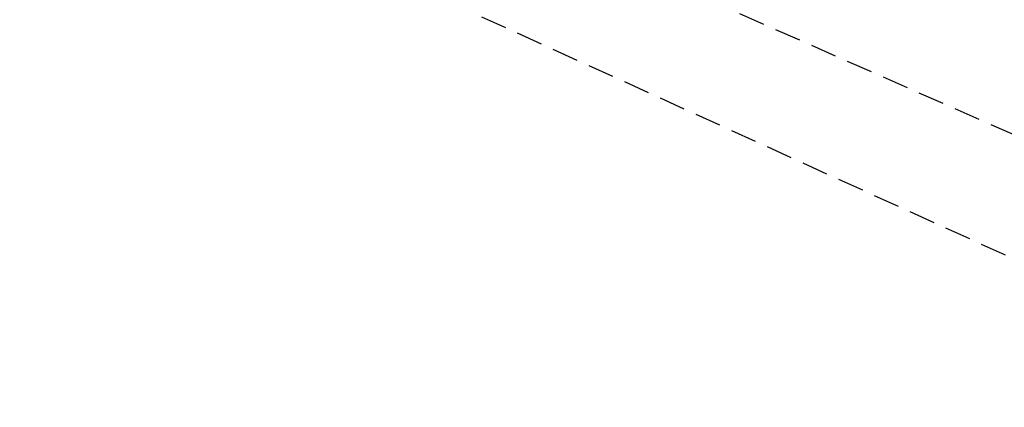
# Model space of a CAD drawing. Extents: x 573479 to 574989, y 161926 to 163436.
# Tile 224 of 256: x 573959 to 573968, y 162367 to 162371. Entities that reach past the tile are written whole.
import ezdxf

# ---------------------------------------------------------------- set-up
doc = ezdxf.new("R2010")
doc.units = 0
doc.linetypes.add('HIDDEN', pattern=[0.375, 0.25, -0.125])
for name, color, linetype in [('12', 7, 'CONTINUOUS'), ('50', 7, 'CONTINUOUS'), ('53', 7, 'CONTINUOUS')]:
    doc.layers.add(name, color=color, linetype=linetype)

msp = doc.modelspace()

# ---------------------------------------------------------------- linework, layer by layer
at = {"layer": '12', "color": 30, "linetype": 'CONTINUOUS', "extrusion": (-5.25586e-05, 2.01753e-05, 1)}
msp.add_lwpolyline([(573851.684631, 162410.681594), (573853.323631, 162409.470594), (573855.191631, 162407.942594), (573856.698631, 162406.583594), (573858.501631, 162405.142594), (573860.206631, 162403.814594), (573861.935631, 162402.429594), (573863.557631, 162400.986594), (573865.194631, 162399.645594), (573867.007631, 162398.355594), (573868.996631, 162396.664594), (573870.761631, 162394.700594), (573872.514631, 162392.764594), (573874.445631, 162390.870594), (573876.091631, 162389.209594), (573877.572631, 162387.297594), (573879.184631, 162385.533594), (573880.879631, 162384.055594), (573882.672631, 162382.603594), (573884.515631, 162381.164594), (573886.236631, 162379.748594), (573888.072631, 162378.729594), (573890.052631, 162377.830594), (573892.344631, 162377.060594), (573894.567631, 162376.437594), (573896.971631, 162375.804594), (573899.121631, 162375.226594), (573901.307631, 162374.710594), (573903.584631, 162374.180594), (573905.936631, 162373.254594), (573908.190631, 162371.971594), (573910.079631, 162370.264594), (573911.456631, 162368.737594), (573912.986631, 162367.178594), (573914.536631, 162365.771594), (573916.133631, 162364.417594), (573918.041632, 162362.893594), (573920.407632, 162361.897594), (573922.813632, 162360.914594), (573924.611632, 162360.023594), (573926.665632, 162358.417594), (573928.170632, 162356.918594), (573929.671632, 162355.508594), (573931.578631, 162353.672594), (573933.298632, 162352.586594), (573935.594632, 162352.087594), (573938.160632, 162351.425594), (573939.636632, 162350.234594), (573941.502632, 162348.586594), (573943.738632, 162347.272594), (573946.001632, 162345.989594), (573948.028632, 162344.812594), (573949.883632, 162343.825594), (573951.790632, 162342.962594), (573953.662632, 162342.176594), (573955.986632, 162341.218594), (573957.868632, 162340.272594), (573959.727632, 162339.376594), (573962.003632, 162338.064594), (573964.062632, 162336.849594), (573966.156632, 162335.726594), (573968.186632, 162334.650594), (573968.336632, 162334.659594)], dxfattribs=at)
at = {"layer": '50', "color": 3, "linetype": 'HIDDEN'}
msp.add_line((573955.954, 162374.269, 680.082), (573975.428, 162365.409, 679.864), dxfattribs=at)
at = {"layer": '53', "color": 1, "linetype": 'HIDDEN'}
msp.add_line((573958.384, 162374.216, 678.292), (573974.113, 162367.27, 678.51), dxfattribs=at)

doc.saveas('drawing.dxf')
